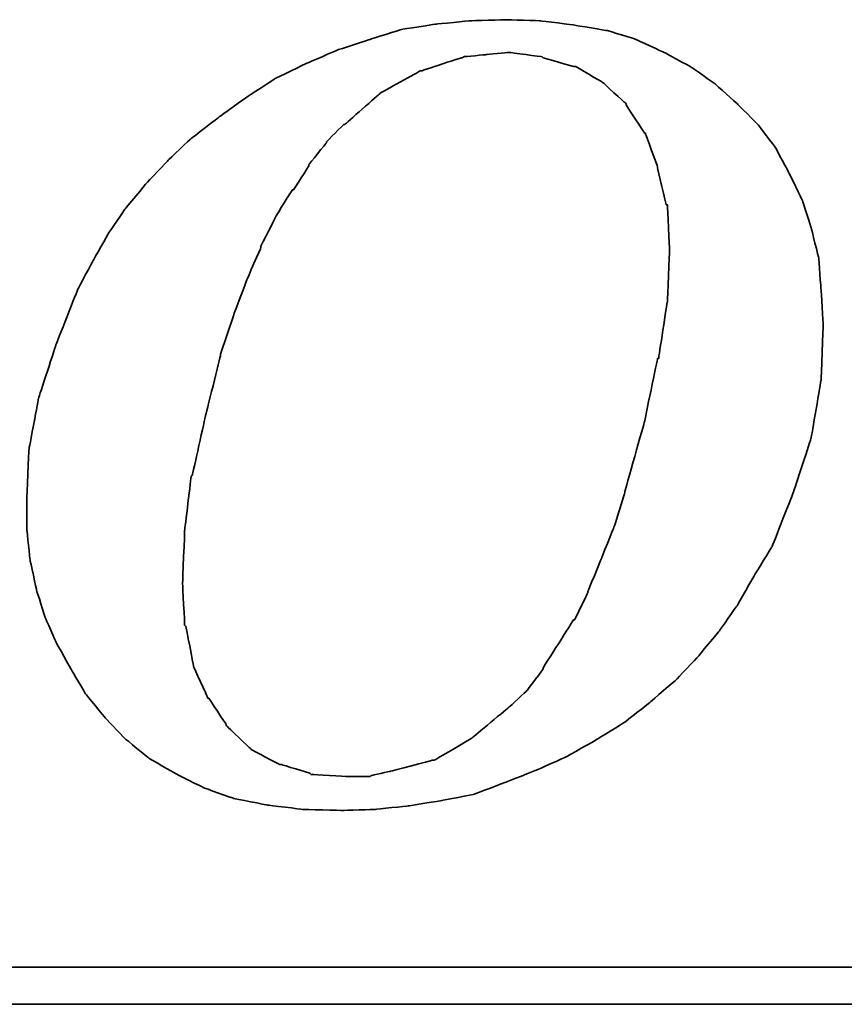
# Model space of a CAD drawing. Header units: millimetres. Extents: x 21 to 338, y 371 to 485.
# Tile 45 of 53: x 269.55 to 271.82, y 405.84 to 408.55. Entities that reach past the tile are written whole.
import ezdxf

# ---------------------------------------------------------------- set-up
doc = ezdxf.new("R2010")
doc.units = ezdxf.units.MM
doc.layers.add('DIM', color=4, linetype='Continuous')
doc.layers.add('layer 1', color=7, linetype='Continuous')

# ---------------------------------------------------------------- blocks, each defined once
blk = doc.blocks.new('TBI MOTION logo(完整正式版)')
at = {"layer": 'layer 1', "color": 22, "lineweight": 35}
for points, knots in [([(35.79625, -6.98375), (35.79625, -6.98375), (36.23125, -7.43875), (36.23125, -7.43875), (36.23125, -7.43875), (36.23125, -7.43875), (36.75625, -7.87125), (36.75625, -7.87125), (36.75625, -7.87125), (36.75625, -7.87125), (37.33125, -8.20375), (37.33125, -8.20375), (37.33125, -8.20375), (37.33125, -8.20375), (37.95625, -8.51875), (37.95625, -8.51875), (37.95625, -8.51875), (37.95625, -8.51875), (38.62625, -8.75875), (38.62625, -8.75875), (38.62625, -8.75875), (38.62625, -8.75875), (39.37125, -8.90375), (39.37125, -8.90375), (39.37125, -8.90375), (39.37125, -8.90375), (40.14125, -8.99875), (40.14125, -8.99875), (40.14125, -8.99875), (40.14125, -8.99875), (41.02625, -9.02375), (41.02625, -9.02375), (41.02625, -9.02375), (41.02625, -9.02375), (41.74625, -8.99875), (41.74625, -8.99875), (41.74625, -8.99875), (41.74625, -8.99875), (42.46625, -8.92375), (42.46625, -8.92375), (42.46625, -8.92375), (42.46625, -8.92375), (43.21125, -8.80625), (43.21125, -8.80625), (43.21125, -8.80625), (43.21125, -8.80625), (43.93125, -8.66375), (43.93125, -8.66375), (43.93125, -8.66375), (43.93125, -8.66375), (44.62625, -8.39875), (44.62625, -8.39875), (44.62625, -8.39875), (44.62625, -8.39875), (45.29625, -8.13375), (45.29625, -8.13375), (45.29625, -8.13375), (45.29625, -8.13375), (45.94625, -7.84375), (45.94625, -7.84375), (45.94625, -7.84375), (45.94625, -7.84375), (46.61625, -7.46375), (46.61625, -7.46375), (46.61625, -7.46375), (46.61625, -7.46375), (47.24125, -7.07875), (47.24125, -7.07875), (47.24125, -7.07875), (47.24125, -7.07875), (47.81625, -6.62375), (47.81625, -6.62375), (47.81625, -6.62375), (47.81625, -6.62375), (48.36875, -6.14375), (48.36875, -6.14375), (48.36875, -6.14375), (48.36875, -6.14375), (48.84625, -5.64125), (48.84625, -5.64125), (48.84625, -5.64125), (48.84625, -5.64125), (49.32625, -5.06375), (49.32625, -5.06375), (49.32625, -5.06375), (49.32625, -5.06375), (49.71125, -4.51374), (49.71125, -4.51374), (49.71125, -4.51374), (49.71125, -4.51374), (50.09625, -3.83874), (50.09625, -3.83874), (50.09625, -3.83874), (50.09625, -3.83874), (50.48125, -3.21374), (50.48125, -3.21374), (50.48125, -3.21374), (50.48125, -3.21374), (50.96125, -1.99125), (50.96125, -1.99125), (50.96125, -1.99125), (50.96125, -1.99125), (51.34375, -0.81875), (51.34375, -0.81875), (51.34375, -0.81875), (51.34375, -0.81875), (51.56125, 0.45624), (51.56125, 0.45624), (51.56125, 0.45624), (51.56125, 0.45624), (51.60625, 1.67624), (51.60625, 1.67624), (51.60625, 1.67624), (51.60625, 1.67624), (51.56125, 2.44625), (51.56125, 2.44625), (51.56125, 2.44625), (51.56125, 2.44625), (51.51125, 3.14125), (51.51125, 3.14125), (51.51125, 3.14125), (51.51125, 3.14125), (51.34375, 3.81125), (51.34375, 3.81125), (51.34375, 3.81125), (51.34375, 3.81125), (51.15125, 4.41125), (51.15125, 4.41125), (51.15125, 4.41125), (51.15125, 4.41125), (50.86125, 5.01125), (50.86125, 5.01125), (50.86125, 5.01125), (50.86125, 5.01125), (50.55125, 5.58875), (50.55125, 5.58875), (50.55125, 5.58875), (50.55125, 5.58875), (50.16625, 6.09125), (50.16625, 6.09125), (50.16625, 6.09125), (50.16625, 6.09125), (49.71125, 6.54875), (49.71125, 6.54875), (49.71125, 6.54875), (49.71125, 6.54875), (49.23125, 6.98125), (49.23125, 6.98125), (49.23125, 6.98125), (49.23125, 6.98125), (48.67875, 7.36625), (48.67875, 7.36625), (48.67875, 7.36625), (48.67875, 7.36625), (48.10375, 7.67625), (48.10375, 7.67625), (48.10375, 7.67625), (48.10375, 7.67625), (47.48125, 7.96375), (47.48125, 7.96375), (47.48125, 7.96375), (47.48125, 7.96375), (46.85625, 8.15625), (46.85625, 8.15625), (46.85625, 8.15625), (46.85625, 8.15625), (46.13625, 8.27624), (46.13625, 8.27624), (46.13625, 8.27624), (46.13625, 8.27624), (45.39125, 8.37125), (45.39125, 8.37125), (45.39125, 8.37125), (45.39125, 8.37125), (44.62625, 8.39624), (44.62625, 8.39624), (44.62625, 8.39624), (44.62625, 8.39624), (43.83625, 8.37125), (43.83625, 8.37125), (43.83625, 8.37125), (43.83625, 8.37125), (43.09125, 8.30125), (43.09125, 8.30125), (43.09125, 8.30125), (43.09125, 8.30125), (42.32125, 8.18125), (42.32125, 8.18125), (42.32125, 8.18125), (42.32125, 8.18125), (41.62875, 7.96375), (41.62875, 7.96375), (41.62875, 7.96375), (41.62875, 7.96375), (40.90625, 7.72625), (40.90625, 7.72625), (40.90625, 7.72625), (40.90625, 7.72625), (40.23624, 7.43625), (40.23624, 7.43625), (40.23624, 7.43625), (40.23624, 7.43625), (39.54124, 7.10125), (39.54124, 7.10125), (39.54124, 7.10125), (39.54124, 7.10125), (38.91625, 6.69125), (38.91625, 6.69125), (38.91625, 6.69125), (38.91625, 6.69125), (38.31625, 6.26125), (38.31625, 6.26125), (38.31625, 6.26125), (38.31625, 6.26125), (37.69125, 5.78125), (37.69125, 5.78125), (37.69125, 5.78125), (37.69125, 5.78125), (37.18625, 5.30125), (37.18625, 5.30125), (37.18625, 5.30125), (37.18625, 5.30125), (36.70625, 4.79624), (36.70625, 4.79624), (36.70625, 4.79624), (36.70625, 4.79624), (36.23125, 4.22125), (36.23125, 4.22125), (36.23125, 4.22125), (36.23125, 4.22125), (35.87124, 3.69375), (35.87124, 3.69375), (35.87124, 3.69375), (35.87124, 3.69375), (35.53125, 3.09125), (35.53125, 3.09125), (35.53125, 3.09125), (35.53125, 3.09125), (35.19875, 2.47125), (35.19875, 2.47125), (35.19875, 2.47125), (35.19875, 2.47125), (34.71625, 1.24625), (34.71625, 1.24625), (34.71625, 1.24625), (34.71625, 1.24625), (34.33125, 0.06874), (34.33125, 0.06874), (34.33125, 0.06874), (34.33125, 0.06874), (34.11625, -1.07875), (34.11625, -1.07875), (34.11625, -1.07875), (34.11625, -1.07875), (34.07125, -2.15875), (34.07125, -2.15875), (34.07125, -2.15875), (34.07125, -2.15875), (34.07125, -2.85375), (34.07125, -2.85375), (34.07125, -2.85375), (34.07125, -2.85375), (34.14125, -3.50375), (34.14125, -3.50375), (34.14125, -3.50375), (34.14125, -3.50375), (34.28625, -4.17375), (34.28625, -4.17375), (34.28625, -4.17375), (34.28625, -4.17375), (34.47625, -4.77624), (34.47625, -4.77624), (34.47625, -4.77624), (34.47625, -4.77624), (34.71625, -5.32625), (34.71625, -5.32625), (34.71625, -5.32625), (34.71625, -5.32625), (35.05375, -5.92875), (35.05375, -5.92875), (35.05375, -5.92875), (35.05375, -5.92875), (35.36375, -6.45375), (35.36375, -6.45375), (35.36375, -6.45375), (35.36375, -6.45375), (35.79625, -6.98375), (35.79625, -6.98375)], [0, 0, 0, 0, 0.01388889, 0.01388889, 0.01388889, 0.0138889, 0.02777778, 0.02777778, 0.02777778, 0.02777779, 0.04166667, 0.04166667, 0.04166667, 0.04166668, 0.05555556, 0.05555556, 0.05555556, 0.05555557, 0.06944444, 0.06944444, 0.06944444, 0.06944445, 0.08333333, 0.08333333, 0.08333333, 0.08333334, 0.09722222, 0.09722222, 0.09722222, 0.09722223, 0.11111111, 0.11111111, 0.11111111, 0.11111112, 0.125, 0.125, 0.125, 0.12500001, 0.13888889, 0.13888889, 0.13888889, 0.1388889, 0.15277778, 0.15277778, 0.15277778, 0.15277779, 0.16666667, 0.16666667, 0.16666667, 0.16666668, 0.18055556, 0.18055556, 0.18055556, 0.18055557, 0.19444444, 0.19444444, 0.19444444, 0.19444445, 0.20833333, 0.20833333, 0.20833333, 0.20833334, 0.22222222, 0.22222222, 0.22222222, 0.22222223, 0.23611111, 0.23611111, 0.23611111, 0.23611112, 0.25, 0.25, 0.25, 0.25000001, 0.26388889, 0.26388889, 0.26388889, 0.2638889, 0.27777778, 0.27777778, 0.27777778, 0.27777779, 0.29166667, 0.29166667, 0.29166667, 0.29166668, 0.30555556, 0.30555556, 0.30555556, 0.30555557, 0.31944444, 0.31944444, 0.31944444, 0.31944445, 0.33333333, 0.33333333, 0.33333333, 0.33333334, 0.34722222, 0.34722222, 0.34722222, 0.34722223, 0.36111111, 0.36111111, 0.36111111, 0.36111112, 0.375, 0.375, 0.375, 0.37500001, 0.38888889, 0.38888889, 0.38888889, 0.3888889, 0.40277778, 0.40277778, 0.40277778, 0.40277779, 0.41666667, 0.41666667, 0.41666667, 0.41666668, 0.43055556, 0.43055556, 0.43055556, 0.43055557, 0.44444444, 0.44444444, 0.44444444, 0.44444445, 0.45833333, 0.45833333, 0.45833333, 0.45833334, 0.47222222, 0.47222222, 0.47222222, 0.47222223, 0.48611111, 0.48611111, 0.48611111, 0.48611112, 0.5, 0.5, 0.5, 0.50000001, 0.51388889, 0.51388889, 0.51388889, 0.5138889, 0.52777778, 0.52777778, 0.52777778, 0.52777779, 0.54166667, 0.54166667, 0.54166667, 0.54166668, 0.55555556, 0.55555556, 0.55555556, 0.55555557, 0.56944444, 0.56944444, 0.56944444, 0.56944445, 0.58333333, 0.58333333, 0.58333333, 0.58333334, 0.59722222, 0.59722222, 0.59722222, 0.59722223, 0.61111111, 0.61111111, 0.61111111, 0.61111112, 0.625, 0.625, 0.625, 0.62500001, 0.63888889, 0.63888889, 0.63888889, 0.6388889, 0.65277778, 0.65277778, 0.65277778, 0.65277779, 0.66666667, 0.66666667, 0.66666667, 0.66666668, 0.68055556, 0.68055556, 0.68055556, 0.68055557, 0.69444444, 0.69444444, 0.69444444, 0.69444445, 0.70833333, 0.70833333, 0.70833333, 0.70833334, 0.72222222, 0.72222222, 0.72222222, 0.72222223, 0.73611111, 0.73611111, 0.73611111, 0.73611112, 0.75, 0.75, 0.75, 0.75000001, 0.76388889, 0.76388889, 0.76388889, 0.7638889, 0.77777778, 0.77777778, 0.77777778, 0.77777779, 0.79166667, 0.79166667, 0.79166667, 0.79166668, 0.80555556, 0.80555556, 0.80555556, 0.80555557, 0.81944444, 0.81944444, 0.81944444, 0.81944445, 0.83333333, 0.83333333, 0.83333333, 0.83333334, 0.84722222, 0.84722222, 0.84722222, 0.84722223, 0.86111111, 0.86111111, 0.86111111, 0.86111112, 0.875, 0.875, 0.875, 0.87500001, 0.88888889, 0.88888889, 0.88888889, 0.8888889, 0.90277778, 0.90277778, 0.90277778, 0.90277779, 0.91666667, 0.91666667, 0.91666667, 0.91666668, 0.93055556, 0.93055556, 0.93055556, 0.93055557, 0.94444444, 0.94444444, 0.94444444, 0.94444445, 0.95833333, 0.95833333, 0.95833333, 0.95833334, 0.97222222, 0.97222222, 0.97222222, 0.97222223, 0.98611111, 0.98611111, 0.98611111, 0.98611112, 1, 1, 1, 1]), ([(38.33875, 1.03124), (38.33875, 1.03124), (38.62625, 1.89625), (38.62625, 1.89625), (38.62625, 1.89625), (38.62625, 1.89625), (38.91625, 2.66375), (38.91625, 2.66375), (38.91625, 2.66375), (38.91625, 2.66375), (39.22625, 3.38125), (39.22625, 3.38125), (39.22625, 3.38125), (39.22625, 3.38125), (39.22625, 3.40624), (39.22625, 3.40624), (39.22625, 3.40624), (39.22625, 3.40624), (39.56124, 4.07624), (39.56124, 4.07624), (39.56124, 4.07624), (39.56124, 4.07624), (39.92125, 4.65125), (39.92125, 4.65125), (39.92125, 4.65125), (39.92125, 4.65125), (39.94625, 4.65125), (39.94625, 4.65125), (39.94625, 4.65125), (39.94625, 4.65125), (40.28125, 5.17875), (40.28125, 5.17875), (40.28125, 5.17875), (40.28125, 5.17875), (40.28125, 5.20375), (40.28125, 5.20375), (40.28125, 5.20375), (40.28125, 5.20375), (40.66875, 5.68625), (40.66875, 5.68625), (40.66875, 5.68625), (40.66875, 5.68625), (40.66875, 5.70625), (40.66875, 5.70625), (40.66875, 5.70625), (40.66875, 5.70625), (41.05124, 6.09125), (41.05124, 6.09125), (41.05124, 6.09125), (41.05124, 6.09125), (41.07625, 6.09125), (41.07625, 6.09125), (41.07625, 6.09125), (41.07625, 6.09125), (41.84125, 6.76625), (41.84125, 6.76625), (41.84125, 6.76625), (41.84125, 6.76625), (41.86625, 6.78625), (41.86625, 6.78625), (41.86625, 6.78625), (41.86625, 6.78625), (42.73125, 7.26624), (42.73125, 7.26624), (42.73125, 7.26624), (42.73125, 7.26624), (42.75625, 7.26624), (42.75625, 7.26624), (42.75625, 7.26624), (42.75625, 7.26624), (43.18625, 7.41125), (43.18625, 7.41125), (43.18625, 7.41125), (43.18625, 7.41125), (43.64125, 7.55625), (43.64125, 7.55625), (43.64125, 7.55625), (43.64125, 7.55625), (43.66625, 7.55625), (43.66625, 7.55625), (43.66625, 7.55625), (43.66625, 7.55625), (43.69125, 7.58124), (43.69125, 7.58124), (43.69125, 7.58124), (43.69125, 7.58124), (44.19125, 7.62625), (44.19125, 7.62625), (44.19125, 7.62625), (44.19125, 7.62625), (44.67125, 7.67625), (44.67125, 7.67625), (44.67125, 7.67625), (44.67125, 7.67625), (44.69625, 7.67625), (44.69625, 7.67625), (44.69625, 7.67625), (44.69625, 7.67625), (45.41875, 7.58124), (45.41875, 7.58124), (45.41875, 7.58124), (45.41875, 7.58124), (45.44125, 7.55625), (45.44125, 7.55625), (45.44125, 7.55625), (45.44125, 7.55625), (46.11125, 7.36625), (46.11125, 7.36625), (46.11125, 7.36625), (46.11125, 7.36625), (46.13625, 7.36625), (46.13625, 7.36625), (46.13625, 7.36625), (46.13625, 7.36625), (46.15875, 7.36625), (46.15875, 7.36625), (46.15875, 7.36625), (46.15875, 7.36625), (46.73625, 7.02624), (46.73625, 7.02624), (46.73625, 7.02624), (46.73625, 7.02624), (46.76125, 7.00624), (46.76125, 7.00624), (46.76125, 7.00624), (46.76125, 7.00624), (47.24125, 6.57124), (47.24125, 6.57124), (47.24125, 6.57124), (47.24125, 6.57124), (47.26625, 6.54875), (47.26625, 6.54875), (47.26625, 6.54875), (47.26625, 6.54875), (47.26625, 6.52375), (47.26625, 6.52375), (47.26625, 6.52375), (47.26625, 6.52375), (47.67375, 5.89875), (47.67375, 5.89875), (47.67375, 5.89875), (47.67375, 5.89875), (47.69625, 5.89875), (47.69625, 5.89875), (47.69625, 5.89875), (47.69625, 5.89875), (47.69625, 5.87625), (47.69625, 5.87625), (47.69625, 5.87625), (47.69625, 5.87625), (47.96125, 5.15625), (47.96125, 5.15625), (47.96125, 5.15625), (47.96125, 5.15625), (47.96125, 5.13125), (47.96125, 5.13125), (47.96125, 5.13125), (47.96125, 5.13125), (48.15125, 4.31875), (48.15125, 4.31875), (48.15125, 4.31875), (48.15125, 4.31875), (48.17625, 4.31875), (48.17625, 4.31875), (48.17625, 4.31875), (48.17625, 4.31875), (48.17625, 4.29125), (48.17625, 4.29125), (48.17625, 4.29125), (48.17625, 4.29125), (48.22625, 3.33125), (48.22625, 3.33125), (48.22625, 3.33125), (48.22625, 3.33125), (48.22625, 3.30875), (48.22625, 3.30875), (48.22625, 3.30875), (48.22625, 3.30875), (48.17625, 2.20624), (48.17625, 2.20624), (48.17625, 2.20624), (48.17625, 2.20624), (48.17625, 2.18124), (48.17625, 2.18124), (48.17625, 2.18124), (48.17625, 2.18124), (47.98375, 0.93624), (47.98375, 0.93624), (47.98375, 0.93624), (47.98375, 0.93624), (47.96125, 0.93624), (47.96125, 0.93624), (47.96125, 0.93624), (47.96125, 0.93624), (47.67375, -0.45874), (47.67375, -0.45874), (47.67375, -0.45874), (47.67375, -0.45874), (47.24125, -1.99125), (47.24125, -1.99125), (47.24125, -1.99125), (47.24125, -1.99125), (47.24125, -2.01874), (47.24125, -2.01874), (47.24125, -2.01874), (47.24125, -2.01874), (47.00125, -2.78375), (47.00125, -2.78375), (47.00125, -2.78375), (47.00125, -2.78375), (46.71125, -3.50375), (46.71125, -3.50375), (46.71125, -3.50375), (46.71125, -3.50375), (46.42625, -4.19875), (46.42625, -4.19875), (46.42625, -4.19875), (46.42625, -4.19875), (46.42625, -4.22375), (46.42625, -4.22375), (46.42625, -4.22375), (46.42625, -4.22375), (46.13625, -4.82374), (46.13625, -4.82374), (46.13625, -4.82374), (46.13625, -4.82374), (46.11125, -4.82374), (46.11125, -4.82374), (46.11125, -4.82374), (46.11125, -4.82374), (45.77625, -5.35125), (45.77625, -5.35125), (45.77625, -5.35125), (45.77625, -5.35125), (45.44125, -5.87875), (45.44125, -5.87875), (45.44125, -5.87875), (45.44125, -5.87875), (45.44125, -5.90375), (45.44125, -5.90375), (45.44125, -5.90375), (45.44125, -5.90375), (45.10625, -6.35875), (45.10625, -6.35875), (45.10625, -6.35875), (45.10625, -6.35875), (45.08125, -6.38375), (45.08125, -6.38375), (45.08125, -6.38375), (45.08125, -6.38375), (44.69625, -6.74375), (44.69625, -6.74375), (44.69625, -6.74375), (44.69625, -6.74375), (43.88375, -7.41625), (43.88375, -7.41625), (43.88375, -7.41625), (43.88375, -7.41625), (43.85625, -7.43875), (43.85625, -7.43875), (43.85625, -7.43875), (43.85625, -7.43875), (43.04125, -7.91875), (43.04125, -7.91875), (43.04125, -7.91875), (43.04125, -7.91875), (43.01625, -7.91875), (43.01625, -7.91875), (43.01625, -7.91875), (43.01625, -7.91875), (42.99625, -7.91875), (42.99625, -7.91875), (42.99625, -7.91875), (42.99625, -7.91875), (42.08125, -8.15875), (42.08125, -8.15875), (42.08125, -8.15875), (42.08125, -8.15875), (41.65125, -8.25625), (41.65125, -8.25625), (41.65125, -8.25625), (41.65125, -8.25625), (41.62875, -8.27875), (41.62875, -8.27875), (41.62875, -8.27875), (41.62875, -8.27875), (41.60125, -8.27875), (41.60125, -8.27875), (41.60125, -8.27875), (41.60125, -8.27875), (41.12125, -8.27875), (41.12125, -8.27875), (41.12125, -8.27875), (41.12125, -8.27875), (40.35624, -8.23125), (40.35624, -8.23125), (40.35624, -8.23125), (40.35624, -8.23125), (40.33125, -8.23125), (40.33125, -8.23125), (40.33125, -8.23125), (40.33125, -8.23125), (40.30625, -8.20375), (40.30625, -8.20375), (40.30625, -8.20375), (40.30625, -8.20375), (39.68375, -8.01375), (39.68375, -8.01375), (39.68375, -8.01375), (39.68375, -8.01375), (39.66124, -8.01375), (39.66124, -8.01375), (39.66124, -8.01375), (39.66124, -8.01375), (39.63625, -8.01375), (39.63625, -8.01375), (39.63625, -8.01375), (39.63625, -8.01375), (39.01125, -7.67875), (39.01125, -7.67875), (39.01125, -7.67875), (39.01125, -7.67875), (38.98875, -7.65375), (38.98875, -7.65375), (38.98875, -7.65375), (38.98875, -7.65375), (38.48625, -7.17375), (38.48625, -7.17375), (38.48625, -7.17375), (38.48625, -7.17375), (38.45875, -7.14875), (38.45875, -7.14875), (38.45875, -7.14875), (38.45875, -7.14875), (38.45875, -7.12875), (38.45875, -7.12875), (38.45875, -7.12875), (38.45875, -7.12875), (38.07625, -6.54875), (38.07625, -6.54875), (38.07625, -6.54875), (38.07625, -6.54875), (38.05125, -6.54875), (38.05125, -6.54875), (38.05125, -6.54875), (38.05125, -6.54875), (38.05125, -6.52875), (38.05125, -6.52875), (38.05125, -6.52875), (38.05125, -6.52875), (37.74125, -5.85375), (37.74125, -5.85375), (37.74125, -5.85375), (37.74125, -5.85375), (37.74125, -5.82875), (37.74125, -5.82875), (37.74125, -5.82875), (37.74125, -5.82875), (37.57375, -4.96875), (37.57375, -4.96875), (37.57375, -4.96875), (37.57375, -4.96875), (37.54625, -4.94375), (37.54625, -4.94375), (37.54625, -4.94375), (37.54625, -4.94375), (37.50125, -4.03375), (37.50125, -4.03375), (37.50125, -4.03375), (37.50125, -4.03375), (37.50125, -4.00875), (37.50125, -4.00875), (37.50125, -4.00875), (37.50125, -4.00875), (37.54625, -2.85375), (37.54625, -2.85375), (37.54625, -2.85375), (37.54625, -2.85375), (37.69125, -1.65875), (37.69125, -1.65875), (37.69125, -1.65875), (37.69125, -1.65875), (37.71624, -1.63375), (37.71624, -1.63375), (37.71624, -1.63375), (37.71624, -1.63375), (38.00375, -0.33875), (38.00375, -0.33875), (38.00375, -0.33875), (38.00375, -0.33875), (38.33875, 1.00624), (38.33875, 1.00624), (38.33875, 1.00624), (38.33875, 1.00624), (38.33875, 1.03124), (38.33875, 1.03124)], [0, 0, 0, 0, 0.01010101, 0.01010101, 0.01010101, 0.01010102, 0.02020202, 0.02020202, 0.02020202, 0.02020203, 0.03030303, 0.03030303, 0.03030303, 0.03030304, 0.04040404, 0.04040404, 0.04040404, 0.04040405, 0.05050505, 0.05050505, 0.05050505, 0.05050506, 0.06060606, 0.06060606, 0.06060606, 0.06060607, 0.07070707, 0.07070707, 0.07070707, 0.07070708, 0.08080808, 0.08080808, 0.08080808, 0.08080809, 0.09090909, 0.09090909, 0.09090909, 0.0909091, 0.1010101, 0.1010101, 0.1010101, 0.10101011, 0.11111111, 0.11111111, 0.11111111, 0.11111112, 0.12121212, 0.12121212, 0.12121212, 0.12121213, 0.13131313, 0.13131313, 0.13131313, 0.13131314, 0.14141414, 0.14141414, 0.14141414, 0.14141415, 0.15151515, 0.15151515, 0.15151515, 0.15151516, 0.16161616, 0.16161616, 0.16161616, 0.16161617, 0.17171717, 0.17171717, 0.17171717, 0.17171718, 0.18181818, 0.18181818, 0.18181818, 0.18181819, 0.19191919, 0.19191919, 0.19191919, 0.1919192, 0.2020202, 0.2020202, 0.2020202, 0.20202021, 0.21212121, 0.21212121, 0.21212121, 0.21212122, 0.22222222, 0.22222222, 0.22222222, 0.22222223, 0.23232323, 0.23232323, 0.23232323, 0.23232324, 0.24242424, 0.24242424, 0.24242424, 0.24242425, 0.25252525, 0.25252525, 0.25252525, 0.25252526, 0.26262626, 0.26262626, 0.26262626, 0.26262627, 0.27272727, 0.27272727, 0.27272727, 0.27272728, 0.28282828, 0.28282828, 0.28282828, 0.28282829, 0.29292929, 0.29292929, 0.29292929, 0.2929293, 0.3030303, 0.3030303, 0.3030303, 0.30303031, 0.31313131, 0.31313131, 0.31313131, 0.31313132, 0.32323232, 0.32323232, 0.32323232, 0.32323233, 0.33333333, 0.33333333, 0.33333333, 0.33333334, 0.34343434, 0.34343434, 0.34343434, 0.34343435, 0.35353535, 0.35353535, 0.35353535, 0.35353536, 0.36363636, 0.36363636, 0.36363636, 0.36363637, 0.37373737, 0.37373737, 0.37373737, 0.37373738, 0.38383838, 0.38383838, 0.38383838, 0.38383839, 0.39393939, 0.39393939, 0.39393939, 0.3939394, 0.4040404, 0.4040404, 0.4040404, 0.40404041, 0.41414141, 0.41414141, 0.41414141, 0.41414142, 0.42424242, 0.42424242, 0.42424242, 0.42424243, 0.43434343, 0.43434343, 0.43434343, 0.43434344, 0.44444444, 0.44444444, 0.44444444, 0.44444445, 0.45454545, 0.45454545, 0.45454545, 0.45454546, 0.46464646, 0.46464646, 0.46464646, 0.46464647, 0.47474747, 0.47474747, 0.47474747, 0.47474748, 0.48484848, 0.48484848, 0.48484848, 0.48484849, 0.49494949, 0.49494949, 0.49494949, 0.4949495, 0.50505051, 0.50505051, 0.50505051, 0.50505052, 0.51515152, 0.51515152, 0.51515152, 0.51515153, 0.52525253, 0.52525253, 0.52525253, 0.52525254, 0.53535354, 0.53535354, 0.53535354, 0.53535355, 0.54545455, 0.54545455, 0.54545455, 0.54545456, 0.55555556, 0.55555556, 0.55555556, 0.55555557, 0.56565657, 0.56565657, 0.56565657, 0.56565658, 0.57575758, 0.57575758, 0.57575758, 0.57575759, 0.58585859, 0.58585859, 0.58585859, 0.5858586, 0.5959596, 0.5959596, 0.5959596, 0.59595961, 0.60606061, 0.60606061, 0.60606061, 0.60606062, 0.61616162, 0.61616162, 0.61616162, 0.61616163, 0.62626263, 0.62626263, 0.62626263, 0.62626264, 0.63636364, 0.63636364, 0.63636364, 0.63636365, 0.64646465, 0.64646465, 0.64646465, 0.64646466, 0.65656566, 0.65656566, 0.65656566, 0.65656567, 0.66666667, 0.66666667, 0.66666667, 0.66666668, 0.67676768, 0.67676768, 0.67676768, 0.67676769, 0.68686869, 0.68686869, 0.68686869, 0.6868687, 0.6969697, 0.6969697, 0.6969697, 0.69696971, 0.70707071, 0.70707071, 0.70707071, 0.70707072, 0.71717172, 0.71717172, 0.71717172, 0.71717173, 0.72727273, 0.72727273, 0.72727273, 0.72727274, 0.73737374, 0.73737374, 0.73737374, 0.73737375, 0.74747475, 0.74747475, 0.74747475, 0.74747476, 0.75757576, 0.75757576, 0.75757576, 0.75757577, 0.76767677, 0.76767677, 0.76767677, 0.76767678, 0.77777778, 0.77777778, 0.77777778, 0.77777779, 0.78787879, 0.78787879, 0.78787879, 0.7878788, 0.7979798, 0.7979798, 0.7979798, 0.79797981, 0.80808081, 0.80808081, 0.80808081, 0.80808082, 0.81818182, 0.81818182, 0.81818182, 0.81818183, 0.82828283, 0.82828283, 0.82828283, 0.82828284, 0.83838384, 0.83838384, 0.83838384, 0.83838385, 0.84848485, 0.84848485, 0.84848485, 0.84848486, 0.85858586, 0.85858586, 0.85858586, 0.85858587, 0.86868687, 0.86868687, 0.86868687, 0.86868688, 0.87878788, 0.87878788, 0.87878788, 0.87878789, 0.88888889, 0.88888889, 0.88888889, 0.8888889, 0.8989899, 0.8989899, 0.8989899, 0.89898991, 0.90909091, 0.90909091, 0.90909091, 0.90909092, 0.91919192, 0.91919192, 0.91919192, 0.91919193, 0.92929293, 0.92929293, 0.92929293, 0.92929294, 0.93939394, 0.93939394, 0.93939394, 0.93939395, 0.94949495, 0.94949495, 0.94949495, 0.94949496, 0.95959596, 0.95959596, 0.95959596, 0.95959597, 0.96969697, 0.96969697, 0.96969697, 0.96969698, 0.97979798, 0.97979798, 0.97979798, 0.97979799, 0.98989899, 0.98989899, 0.98989899, 0.989899, 1, 1, 1, 1]), ([(75.90875, -9.47875), (75.90875, -9.47875), (75.90875, -12.28625), (75.90875, -12.28625), (75.90875, -12.28625), (75.90875, -12.28625), (75.90875, -12.47875), (75.90875, -12.47875), (75.90875, -12.47875), (75.90875, -12.47875), (75.71625, -12.47875), (75.71625, -12.47875), (75.71625, -12.47875), (75.71625, -12.47875), (-88.32875, -12.47875), (-88.32875, -12.47875), (-88.32875, -12.47875), (-88.32875, -12.47875), (-88.32875, -13.29375), (-88.32875, -13.29375), (-88.32875, -13.29375), (-88.32875, -13.29375), (82.89125, -13.29375), (82.89125, -13.29375), (82.89125, -13.29375), (82.89125, -13.29375), (75.90875, -9.47875), (75.90875, -9.47875)], [0, 0, 0, 0, 0.14285714, 0.14285714, 0.14285714, 0.14285715, 0.28571429, 0.28571429, 0.28571429, 0.2857143, 0.42857143, 0.42857143, 0.42857143, 0.42857144, 0.57142857, 0.57142857, 0.57142857, 0.57142858, 0.71428571, 0.71428571, 0.71428571, 0.71428572, 0.85714286, 0.85714286, 0.85714286, 0.85714287, 1, 1, 1, 1])]:
    blk.add_open_spline(points, degree=3, knots=knots, dxfattribs=at)

msp = doc.modelspace()

# ---------------------------------------------------------------- block references
at = {"layer": 'DIM', "color": 7, "xscale": 0.1250977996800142, "yscale": 0.1250977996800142, "zscale": 0.1250977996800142}
msp.add_blockref('TBI MOTION logo(完整正式版)', (265.3061, 407.4982), dxfattribs=at)

doc.saveas('drawing.dxf')
